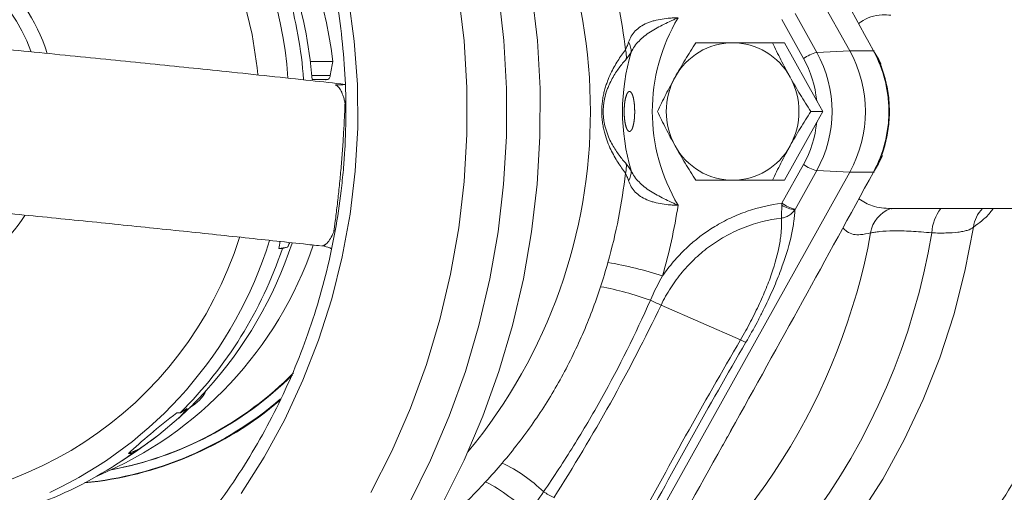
# Model space of a CAD drawing. Header units: millimetres. Extents: x -11 to 389, y 20 to 311.
# Tile 10 of 15: x 122 to 244, y 118 to 176. Entities that reach past the tile are written whole.
import ezdxf

# ---------------------------------------------------------------- set-up
doc = ezdxf.new("R2010")
doc.units = ezdxf.units.MM

msp = doc.modelspace()

# ---------------------------------------------------------------- linework, layer by layer
at = {"color": 7, "linetype": 'Continuous', "lineweight": 15}
for p, q in [((187.89, 238.43), (224.59, 172.61)), ((217.84, 177.21), (220.51, 172.42)), ((218.88, 171.67), (216.21, 176.46)), ((216.51, 173.61), (215.05, 173.61)), ((220.51, 166.43), (216.51, 173.61)), ((220.51, 172.42), (224.59, 172.61)), ((227.53, 172.61), (224.59, 172.61)), ((160.67, 171.3), (157.89, 171.3)), ((160.06, 169.06), (158.11, 169.06)), ((158.11, 169.05), (159.9, 169.05)), ((159.76, 169.02), (159.86, 169.02)), ((159.86, 169.02), (160.06, 169.06)), ((221.25, 165.11), (220.51, 166.43)), ((221.25, 165.11), (219.79, 165.11)), ((220.51, 163.79), (221.25, 165.11)), ((216.51, 156.61), (220.51, 163.79)), ((216.21, 153.76), (218.88, 158.55)), ((224.59, 157.61), (187.89, 91.79)), ((220.51, 157.8), (217.84, 153.01)), ((220.51, 157.8), (224.59, 157.61)), ((227.53, 157.61), (224.59, 157.61)), ((216.51, 156.61), (215.05, 156.61)), ((229.66, 153.11), (300.52, 153.11)), ((154.01, 148.16), (155.05, 148.33)), ((154.44, 148.16), (154.01, 148.16)), ((155.05, 148.33), (154.44, 148.16)), ((159.71, 148.48), (159.33, 148.48)), ((211.1, 136.89), (201.27, 141.18)), ((141.4, 127.87), (141.83, 127.87)), ((141.83, 127.87), (142.66, 128.4)), ((141.61, 127.2), (139.17, 125.14)), ((208.87, 123.77), (209.93, 125.68)), ((135.42, 122.81), (136.68, 123.34)), ((136.68, 123.34), (135.84, 122.81)), ((133.56, 121.26), (135.16, 122.28)), ((135.84, 122.81), (135.42, 122.81))]:
    msp.add_line(p, q, dxfattribs=at)
at = {"color": 8, "linetype": 'Continuous', "lineweight": 15}
msp.add_line((158.07, 169.56), (160.36, 169.56), dxfattribs=at)
at = {"color": 7, "linetype": 'Continuous', "lineweight": 15, "flags": 128}
for points in [[(121.34, 237.74), (125.85, 235.09), (130.18, 232.15), (134.32, 228.91), (138.24, 225.41), (141.94, 221.65), (145.39, 217.64), (148.57, 213.41), (151.49, 208.97), (154.12, 204.35), (156.45, 199.55), (158.47, 194.61), (160.17, 189.55), (161.56, 184.37), (162.61, 179.12), (163.33, 173.81), (163.71, 168.45), (163.75, 163.09), (163.45, 157.73)], [(176.23, 179.6), (176.91, 173.85), (177.25, 168.06), (177.26, 162.26), (176.92, 156.47), (176.25, 150.72), (175.24, 145.01), (173.91, 139.38), (172.24, 133.84), (170.26, 128.42), (167.96, 123.13), (165.36, 117.99)], [(185.3, 179.76), (185.97, 173.87), (186.3, 167.96), (186.29, 162.03), (185.95, 156.11), (185.26, 150.23), (184.24, 144.4), (182.89, 138.64), (181.21, 132.97), (179.21, 127.42), (176.9, 122), (174.28, 116.73)], [(228.48, 170.97), (228.19, 171.54), (227.54, 172.61)], [(227.54, 157.61), (228.17, 158.65), (228.66, 159.65)], [(163.45, 157.73), (162.82, 152.41), (161.85, 147.14), (160.55, 141.94), (158.92, 136.85), (156.98, 131.87), (154.72, 127.04), (152.17, 122.37), (149.32, 117.89)], [(159.61, 148.43), (159.61, 148.43), (159.61, 148.43), (159.61, 148.43), (159.61, 148.43), (159.61, 148.43), (159.61, 148.43), (159.61, 148.43)], [(209.96, 125.67), (209.95, 125.66), (209.91, 125.66)], [(139.17, 125.14), (136.38, 123.09), (135.16, 122.28)], [(208.9, 123.75), (208.88, 123.75), (208.84, 123.74)]]:
    msp.add_lwpolyline(points, dxfattribs=at)
at = {"color": 8, "linetype": 'Continuous', "lineweight": 15, "flags": 128}
for points in [[(107.38, 213.53), (108.59, 213.45), (112.59, 212.93), (116.53, 212.05), (120.38, 210.83), (124.12, 209.27), (127.72, 207.38), (131.14, 205.18), (134.37, 202.69), (137.38, 199.91), (140.15, 196.88), (142.66, 193.61), (144.89, 190.13), (146.82, 186.47), (148.43, 182.64), (149.73, 178.69), (150.69, 174.64), (151.31, 170.52), (151.4, 169.66)], [(181.15, 179.76), (181.82, 173.87), (182.16, 167.96), (182.15, 162.03), (181.8, 156.11), (181.12, 150.23), (180.1, 144.4), (178.75, 138.64), (177.07, 132.97), (175.07, 127.42), (172.76, 122), (170.14, 116.73)], [(239.91, 150.82), (238.85, 145.35), (237.46, 139.96), (235.74, 134.67), (233.69, 129.51), (231.33, 124.5), (228.67, 119.65), (225.7, 114.99), (222.46, 110.54), (218.95, 106.31), (215.18, 102.32), (211.18, 98.59), (206.95, 95.13), (202.51, 91.96), (197.89, 89.1), (193.1, 86.54), (188.17, 84.31), (183.1, 82.41), (177.93, 80.85), (172.67, 79.63), (167.99, 78.85)]]:
    msp.add_lwpolyline(points, dxfattribs=at)
at = {"color": 8, "linetype": 'Continuous', "lineweight": 15}
for centre, radius, start, end in [((103.77, 165.61), 51.48, 4.0332, 64.6272), ((126.53, 165.11), 66, 320.3883, 39.6117), ((104.48, 165.76), 21.87, 17.3793, 83.8926), ((104.67, 164.09), 21.48, 266.0234, 326.4953), ((230.95, 149.52), 3.81, 109.8294, 171.4098), ((240.1, 149.83), 5.36, 142.2268, 177.0342), ((243.57, 150.45), 3.68, 133.7644, 174.2876), ((152.62, 163.92), 83.29, 295.9413, 350.4491), ((149.27, 164.32), 79.2, 305.9281, 349.6529), ((104.43, 163.47), 46.81, 263.5012, 342.6977), ((104.2, 164.16), 50.9, 294.9769, 342.8365), ((131.88, 163.25), 64.84, 307.7606, 317.3462)]:
    msp.add_arc(centre, radius, start, end, dxfattribs=at)
at = {"color": 7, "linetype": 'Continuous', "lineweight": 15}
for centre, radius, start, end in [((112.79, 165.76), 48.2, 6.5954, 67.0029), ((104.06, 165.68), 20.46, 19.6284, 80.4548), ((128.89, 165.14), 68.39, 6.355, 15.8068), ((106.42, 165.13), 51.84, 4.3287, 18.7564), ((104.08, 165.13), 53.13, 4.2319, 16.2339), ((222.82, 165.11), 22.64, 149.2014, 210.7986), ((195.29, 172.5), 2.28, 358.104, 30.833), ((210.17, 165.44), 8.17, 90.3902, 151.3447), ((210.06, 165.44), 8.17, 28.6553, 89.6098), ((222.34, 165.11), 25.84, 163.5511, 196.4489), ((194.3, 171.92), 2.68, 352.955, 17.1163), ((222.11, 166.79), 5.85, 105.8334, 123.5039), ((207.35, 165.11), 15.06, 330.9571, 29.0429), ((211.09, 165.11), 15.45, 330.9571, 29.0429), ((227.53, 172.51), 0.0932, 32.8611, 92.8109), ((207.13, 165.13), 13.44, 5.5333, 29.0928), ((210.66, 165.11), 8.75, 150.9571, 209.0429), ((209.57, 165.11), 8.75, 330.9571, 29.0429), ((207.13, 165.08), 13.44, 330.9072, 354.4667), ((210.17, 164.77), 8.17, 208.6553, 269.6098), ((210.06, 164.77), 8.17, 270.3902, 331.3447), ((194.3, 158.29), 2.68, 342.8837, 7.045), ((222.11, 163.42), 5.85, 236.4961, 254.1666), ((128.89, 165.07), 68.39, 344.1932, 353.645), ((195.29, 157.72), 2.28, 329.167, 1.896), ((227.53, 157.7), 0.0932, 267.2011, 327.0588), ((129.85, 165.06), 74.42, 344.1908, 351.0765), ((218.15, 156.42), 3.49, 235.9224, 264.3585), ((219.44, 158.64), 5.85, 236.4961, 254.1666), ((113.02, 164.15), 47.84, 292.8601, 340.9887), ((107.49, 164.68), 50.69, 317.7544, 341.7991), ((105.38, 164.59), 51.73, 314.7881, 341.485), ((158.95, 145.04), 3.46, 63.4165, 78.9316), ((185.92, 96.19), 51.02, 72.2716, 80.0963), ((187.43, 107.73), 36.27, 69.8227, 79.9061), ((206.73, 155.26), 15.1, 243.283, 248.8345), ((213.9, 141.91), 5.75, 240.7994, 248.1474), ((125.29, 163.11), 43.04, 280.7313, 315.1944), ((125.44, 163.03), 42.95, 280.4602, 314.7734), ((108.44, 163.92), 49.48, 314.3172, 317.6687), ((140.63, 132.82), 4.92, 298.883, 333.1029), ((125.82, 162.78), 43.79, 275.4369, 310.3309), ((125.68, 162.79), 43.79, 275.7051, 310.6713), ((108.62, 163.74), 49.23, 312.0801, 314.3163), ((107.31, 162.36), 48.77, 278.0312, 305.8059), ((172.59, 103.15), 20.59, 46.5816, 63.9427), ((170.89, 102.17), 19.22, 42.8374, 63.153), ((193.44, 128.07), 12.01, 236.0905, 243.0472)]:
    msp.add_arc(centre, radius, start, end, dxfattribs=at)
for major_axis, ratio, start_param, end_param in [((78.09, 29.93), 0.536678, 2.838985, 2.856857), ((102.67, 50), 0.120361, 2.621294, 2.776791)]:
    msp.add_ellipse((233.47, 165.11), major_axis=major_axis, ratio=ratio, start_param=start_param, end_param=end_param, dxfattribs=at)
for points, knots in [([(131.5, 228.99), (132.39, 228.3), (134.56, 226.6), (137.81, 223.61), (141.26, 220.07), (144.48, 216.3), (147.46, 212.34), (150.2, 208.19), (152.68, 203.86), (154.9, 199.39), (156.84, 194.78), (158.5, 190.05), (159.86, 185.23), (160.93, 180.32), (161.71, 175.36), (162.18, 170.35), (162.34, 165.33), (162.23, 161.17), (162.04, 158.71), (161.98, 157.91)], [0, 0, 0, 0, 0.042404, 0.104298, 0.166187, 0.228071, 0.289949, 0.351823, 0.413693, 0.475558, 0.537419, 0.599277, 0.661132, 0.722984, 0.784834, 0.846682, 0.908529, 0.970375, 1, 1, 1, 1]), ([(227.53, 172.61), (224.62, 177.93), (221.7, 183.26), (215.83, 193.91), (212.87, 199.23), (209.91, 204.56)], [0, 0, 0, 0, 0.5, 0.5, 1, 1, 1, 1]), ([(197.24, 173.67), (197.33, 173.93), (197.45, 174.18), (197.72, 174.64), (197.89, 174.86), (198.27, 175.26), (198.49, 175.44), (198.96, 175.76), (199.23, 175.9), (199.65, 176.08), (199.8, 176.14), (200.1, 176.24), (200.26, 176.29), (200.73, 176.42), (201.05, 176.48), (201.72, 176.59), (202.05, 176.63), (202.55, 176.67), (202.71, 176.68), (203.04, 176.69), (203.21, 176.7), (203.37, 176.7)], [0, 0, 0, 0, 0.125, 0.125, 0.25, 0.25, 0.375, 0.375, 0.5, 0.5, 0.5625, 0.5625, 0.625, 0.625, 0.75, 0.75, 0.875, 0.875, 0.9375, 0.9375, 1, 1, 1, 1]), ([(197.56, 172.42), (197.81, 172.94), (198.13, 173.4), (198.74, 174.03), (198.96, 174.23), (199.43, 174.61), (199.69, 174.79), (200.22, 175.13), (200.49, 175.29), (201.05, 175.6), (201.34, 175.75), (201.92, 176.04), (202.21, 176.17), (202.65, 176.38), (202.79, 176.44), (203.08, 176.57), (203.23, 176.64), (203.37, 176.7)], [0, 0, 0, 0, 0.25, 0.25, 0.375, 0.375, 0.5, 0.5, 0.625, 0.625, 0.75, 0.75, 0.875, 0.875, 0.9375, 0.9375, 1, 1, 1, 1]), ([(117.95, 173.02), (121.39, 172.68), (128.29, 172), (138.17, 171.01), (148.13, 169.98), (156.22, 169.12), (160.8, 168.62), (162.2, 168.46)], [0, 0, 0, 0, 0.212355, 0.425468, 0.638737, 0.889452, 1, 1, 1, 1]), ([(196.86, 172.71), (196.93, 172.84), (196.99, 173), (197.11, 173.32), (197.18, 173.49), (197.24, 173.67)], [0, 0, 0, 0, 0.5, 0.5, 1, 1, 1, 1]), ([(203, 169.36), (203.2, 169.72), (203.41, 170.08), (203.83, 170.8), (204.04, 171.15), (204.68, 172.21), (205.12, 172.91), (205.57, 173.61)], [0, 0, 0, 0, 0.25, 0.25, 0.5, 0.5, 1, 1, 1, 1]), ([(205.57, 173.61), (206.28, 173.61), (207.02, 173.61), (208.53, 173.61), (209.31, 173.61), (210.11, 173.61)], [0, 0, 0, 0, 0.5, 0.5, 1, 1, 1, 1]), ([(210.11, 173.61), (210.51, 173.61), (210.92, 173.61), (211.75, 173.61), (212.16, 173.61), (213.4, 173.61), (214.22, 173.61), (215.05, 173.61)], [0, 0, 0, 0, 0.25, 0.25, 0.5, 0.5, 1, 1, 1, 1]), ([(215.05, 173.61), (215.38, 172.91), (215.72, 172.21), (216.44, 170.8), (216.82, 170.08), (217.22, 169.36)], [0, 0, 0, 0, 0.5, 0.5, 1, 1, 1, 1]), ([(196.86, 157.5), (196.54, 157.91), (196.23, 158.35), (195.62, 159.3), (195.32, 159.82), (194.91, 160.69), (194.77, 161), (194.52, 161.67), (194.4, 162.03), (194.24, 162.61), (194.19, 162.82), (194.11, 163.23), (194.07, 163.45), (194, 163.9), (193.98, 164.13), (193.94, 164.6), (193.93, 164.84), (193.93, 165.32), (193.94, 165.56), (193.97, 166.03), (194, 166.26), (194.06, 166.72), (194.1, 166.93), (194.18, 167.35), (194.23, 167.55), (194.33, 167.94), (194.39, 168.13), (194.51, 168.5), (194.57, 168.67), (194.76, 169.17), (194.89, 169.48), (195.17, 170.07), (195.31, 170.35), (195.61, 170.88), (195.76, 171.13), (196.22, 171.86), (196.54, 172.3), (196.86, 172.71)], [0, 0, 0, 0, 0.125, 0.125, 0.25, 0.25, 0.3125, 0.3125, 0.375, 0.375, 0.40625, 0.40625, 0.4375, 0.4375, 0.46875, 0.46875, 0.5, 0.5, 0.53125, 0.53125, 0.5625, 0.5625, 0.59375, 0.59375, 0.625, 0.625, 0.65625, 0.65625, 0.6875, 0.6875, 0.75, 0.75, 0.8125, 0.8125, 0.875, 0.875, 1, 1, 1, 1]), ([(227.53, 157.61), (228.16, 158.75), (228.63, 159.96), (229.11, 161.86), (229.23, 162.51), (229.4, 163.81), (229.44, 164.46), (229.44, 165.76), (229.39, 166.42), (229.27, 167.4), (229.22, 167.73), (229.1, 168.37), (229.03, 168.69), (228.63, 170.26), (228.16, 171.46), (227.53, 172.61)], [0, 0, 0, 0, 0.25, 0.25, 0.375, 0.375, 0.5, 0.5, 0.625, 0.625, 0.6875, 0.6875, 0.75, 0.75, 1, 1, 1, 1]), ([(227.58, 157.67), (227.79, 158.05), (228.35, 159.06), (228.96, 160.86), (229.41, 162.98), (229.55, 165.17), (229.4, 167.34), (228.93, 169.46), (228.33, 171.22), (227.78, 172.19), (227.58, 172.55)], [0, 0, 0, 0, 0.085441, 0.224221, 0.364462, 0.503394, 0.64341, 0.78241, 0.921562, 1, 1, 1, 1]), ([(196.96, 171.59), (196.66, 171.26), (196.36, 170.9), (195.93, 170.3), (195.79, 170.1), (195.5, 169.66), (195.37, 169.43), (195.1, 168.94), (194.97, 168.69), (194.78, 168.27), (194.72, 168.12), (194.6, 167.81), (194.54, 167.65), (194.38, 167.15), (194.29, 166.79), (194.18, 166.18), (194.16, 165.97), (194.12, 165.53), (194.11, 165.31), (194.11, 164.86), (194.12, 164.64), (194.16, 164.2), (194.19, 163.99), (194.3, 163.39), (194.39, 163.03), (194.61, 162.36), (194.73, 162.06), (194.98, 161.5), (195.11, 161.24), (195.51, 160.52), (195.79, 160.1), (196.37, 159.31), (196.66, 158.96), (196.96, 158.62)], [0, 0, 0, 0, 0.125, 0.125, 0.1875, 0.1875, 0.25, 0.25, 0.3125, 0.3125, 0.34375, 0.34375, 0.375, 0.375, 0.4375, 0.4375, 0.46875, 0.46875, 0.5, 0.5, 0.53125, 0.53125, 0.5625, 0.5625, 0.625, 0.625, 0.6875, 0.6875, 0.75, 0.75, 0.875, 0.875, 1, 1, 1, 1]), ([(160.36, 169.56), (160.34, 169.47), (160.32, 169.4), (160.27, 169.28), (160.25, 169.23), (160.17, 169.12), (160.12, 169.08), (160.06, 169.06)], [0, 0, 0, 0, 0.25, 0.25, 0.5, 0.5, 1, 1, 1, 1]), ([(200.83, 165.11), (201.16, 165.8), (201.5, 166.5), (202.22, 167.92), (202.6, 168.63), (203, 169.36)], [0, 0, 0, 0, 0.5, 0.5, 1, 1, 1, 1]), ([(217.22, 169.36), (217.42, 169), (217.63, 168.63), (218.05, 167.92), (218.26, 167.56), (218.9, 166.5), (219.34, 165.8), (219.79, 165.11)], [0, 0, 0, 0, 0.25, 0.25, 0.5, 0.5, 1, 1, 1, 1]), ([(162.19, 166.16), (162.19, 166.17), (162.18, 166.17), (162.18, 166.18), (162.18, 166.2), (162.17, 166.24), (162.16, 166.28), (162.15, 166.34), (162.13, 166.39), (162.1, 166.52), (162.08, 166.6), (162.01, 166.84), (161.97, 166.98), (161.82, 167.38), (161.72, 167.6), (161.5, 167.97), (161.4, 168.11), (161.24, 168.26), (161.19, 168.31), (161.09, 168.37), (161.04, 168.39), (161, 168.4)], [0, 0, 0, 0, 0.003906, 0.003906, 0.007812, 0.015625, 0.03125, 0.03125, 0.0625, 0.0625, 0.125, 0.125, 0.25, 0.25, 0.5, 0.5, 0.75, 0.75, 0.875, 0.875, 1, 1, 1, 1]), ([(161, 168.4), (161, 168.4), (161, 168.4), (161, 168.4), (161.19, 168.4), (161.37, 168.4), (161.56, 168.4), (161.67, 168.4), (161.78, 168.4), (161.89, 168.4)], [-0.000000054, -0.000000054, -0.000000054, -0.000000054, 0, 0, 0, 0.002168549, 0.002168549, 0.002168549, 0.003457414, 0.003457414, 0.003457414, 0.003457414]), ([(162.2, 168.46), (162.06, 168.44), (161.78, 168.38), (161.59, 168.39), (161.63, 168.39), (161.63, 168.39)], [0, 0, 0, 0, 0.457914, 0.89845, 1, 1, 1, 1]), ([(196.82, 166.57), (196.91, 166.9), (196.94, 167.01), (197.01, 167.21), (197.06, 167.31), (197.14, 167.44), (197.17, 167.48), (197.24, 167.54), (197.28, 167.56), (197.36, 167.58), (197.4, 167.58), (197.48, 167.54), (197.52, 167.51), (197.62, 167.4), (197.67, 167.3), (197.75, 167.1), (197.79, 166.99), (197.87, 166.66), (197.91, 166.43), (197.97, 165.97), (197.99, 165.74), (198, 165.27), (198.01, 165.04), (197.99, 164.57), (197.98, 164.34), (197.93, 163.88), (197.89, 163.65), (197.81, 163.32), (197.78, 163.21), (197.71, 163), (197.66, 162.9), (197.57, 162.76), (197.54, 162.73), (197.47, 162.66), (197.43, 162.64), (197.34, 162.63), (197.3, 162.64), (197.23, 162.69), (197.19, 162.72), (197.1, 162.83), (197.05, 162.93), (196.96, 163.12), (196.93, 163.23), (196.84, 163.56), (196.8, 163.79), (196.74, 164.25), (196.72, 164.48), (196.7, 164.95), (196.7, 165.18), (196.72, 165.65), (196.73, 165.88), (196.79, 166.34), (196.82, 166.57), (196.91, 166.9)], [-0.0625, -0.0625, 0, 0, 0.03125, 0.03125, 0.0625, 0.0625, 0.078125, 0.078125, 0.09375, 0.09375, 0.109375, 0.109375, 0.125, 0.125, 0.15625, 0.15625, 0.1875, 0.1875, 0.25, 0.25, 0.3125, 0.3125, 0.375, 0.375, 0.4375, 0.4375, 0.5, 0.5, 0.53125, 0.53125, 0.5625, 0.5625, 0.578125, 0.578125, 0.59375, 0.59375, 0.609375, 0.609375, 0.625, 0.625, 0.65625, 0.65625, 0.6875, 0.6875, 0.75, 0.75, 0.8125, 0.8125, 0.875, 0.875, 0.9375, 0.9375, 1, 1, 1.03125, 1.03125]), ([(160.8, 150.23), (160.8, 150.23), (160.8, 150.23), (160.8, 150.24), (160.8, 150.26), (160.8, 150.29), (160.81, 150.35), (160.83, 150.47), (160.86, 150.72), (160.89, 150.94), (160.95, 151.39), (160.99, 151.69), (161.11, 152.61), (161.19, 153.25), (161.3, 154.25), (161.34, 154.58), (161.42, 155.27), (161.45, 155.62), (161.56, 156.68), (161.63, 157.38), (161.72, 158.45), (161.75, 158.81), (161.81, 159.52), (161.83, 159.88), (161.91, 160.95), (161.96, 161.65), (162.02, 162.68), (162.04, 163.02), (162.08, 163.68), (162.09, 164.01), (162.14, 164.96), (162.16, 165.57), (162.19, 166.16)], [0, 0, 0, 0, 0.000977, 0.000977, 0.001953, 0.003906, 0.007812, 0.015625, 0.03125, 0.0625, 0.0625, 0.125, 0.125, 0.25, 0.25, 0.3125, 0.3125, 0.375, 0.375, 0.5, 0.5, 0.5625, 0.5625, 0.625, 0.625, 0.75, 0.75, 0.8125, 0.8125, 0.875, 0.875, 1, 1, 1, 1]), ([(203, 160.86), (202.8, 161.22), (202.6, 161.58), (202.22, 162.3), (202.04, 162.65), (201.5, 163.71), (201.16, 164.41), (200.83, 165.11)], [0, 0, 0, 0, 0.25, 0.25, 0.5, 0.5, 1, 1, 1, 1]), ([(219.79, 165.11), (219.34, 164.41), (218.9, 163.71), (218.04, 162.3), (217.63, 161.58), (217.22, 160.86)], [0, 0, 0, 0, 0.5, 0.5, 1, 1, 1, 1]), ([(205.57, 156.61), (205.12, 157.3), (204.68, 158), (203.82, 159.42), (203.41, 160.13), (203, 160.86)], [0, 0, 0, 0, 0.5, 0.5, 1, 1, 1, 1]), ([(217.22, 160.86), (217.02, 160.5), (216.82, 160.13), (216.44, 159.42), (216.26, 159.06), (215.72, 158), (215.38, 157.3), (215.05, 156.61)], [0, 0, 0, 0, 0.25, 0.25, 0.5, 0.5, 1, 1, 1, 1]), ([(161.98, 157.91), (161.89, 157.04), (161.65, 154.5), (161.01, 150.33), (159.97, 145.42), (158.63, 140.59), (157, 135.85), (155.09, 131.23), (152.89, 126.75), (150.44, 122.41), (147.72, 118.24), (144.76, 114.26), (141.56, 110.48), (138.13, 106.92), (135.08, 104.07), (133.11, 102.5), (132.42, 101.96)], [0, 0, 0, 0, 0.03983, 0.116387, 0.192953, 0.269521, 0.34609, 0.422662, 0.499237, 0.575816, 0.652399, 0.728986, 0.805579, 0.882177, 0.958782, 1, 1, 1, 1]), ([(197.24, 156.55), (197.18, 156.73), (197.11, 156.9), (196.99, 157.22), (196.93, 157.37), (196.86, 157.5)], [0, 0, 0, 0, 0.5, 0.5, 1, 1, 1, 1]), ([(197.56, 157.79), (197.81, 157.27), (198.13, 156.81), (198.74, 156.18), (198.96, 155.98), (199.43, 155.61), (199.69, 155.43), (200.22, 155.09), (200.49, 154.93), (201.05, 154.62), (201.34, 154.47), (201.92, 154.18), (202.21, 154.04), (202.65, 153.84), (202.79, 153.77), (203.08, 153.64), (203.23, 153.58), (203.37, 153.51)], [0, 0, 0, 0, 0.25, 0.25, 0.375, 0.375, 0.5, 0.5, 0.625, 0.625, 0.75, 0.75, 0.875, 0.875, 0.9375, 0.9375, 1, 1, 1, 1]), ([(209.91, 125.66), (212.87, 130.98), (215.83, 136.31), (221.7, 146.96), (224.62, 152.28), (227.53, 157.61)], [0, 0, 0, 0, 0.5, 0.5, 1, 1, 1, 1]), ([(197.24, 156.55), (197.33, 156.29), (197.45, 156.04), (197.72, 155.57), (197.89, 155.35), (198.27, 154.95), (198.49, 154.77), (198.96, 154.46), (199.23, 154.32), (199.65, 154.13), (199.8, 154.08), (200.1, 153.97), (200.26, 153.93), (200.73, 153.8), (201.05, 153.73), (201.72, 153.63), (202.05, 153.59), (202.55, 153.55), (202.71, 153.54), (203.04, 153.52), (203.21, 153.52), (203.37, 153.51)], [0, 0, 0, 0, 0.125, 0.125, 0.25, 0.25, 0.375, 0.375, 0.5, 0.5, 0.5625, 0.5625, 0.625, 0.625, 0.75, 0.75, 0.875, 0.875, 0.9375, 0.9375, 1, 1, 1, 1]), ([(205.57, 156.61), (206.28, 156.61), (207.02, 156.61), (208.53, 156.61), (209.31, 156.61), (210.11, 156.61)], [0, 0, 0, 0, 0.5, 0.5, 1, 1, 1, 1]), ([(210.11, 156.61), (210.51, 156.61), (210.92, 156.61), (211.75, 156.61), (212.16, 156.61), (213.4, 156.61), (214.22, 156.61), (215.05, 156.61)], [0, 0, 0, 0, 0.25, 0.25, 0.5, 0.5, 1, 1, 1, 1]), ([(201.45, 144.78), (201.88, 145.4), (202.33, 145.99), (203.06, 146.84), (203.31, 147.12), (203.83, 147.67), (204.1, 147.93), (205.46, 149.22), (206.64, 150.12), (208.54, 151.27), (209.19, 151.62), (210.54, 152.25), (211.22, 152.53), (213.31, 153.25), (214.74, 153.58), (216.21, 153.76)], [0, 0, 0, 0, 0.125, 0.125, 0.1875, 0.1875, 0.25, 0.25, 0.5, 0.5, 0.625, 0.625, 0.75, 0.75, 1, 1, 1, 1]), ([(216.2, 153.53), (216.19, 153.36), (216.19, 153.2), (216.18, 152.88), (216.17, 152.73), (216.16, 152.46), (216.16, 152.33), (216.15, 152.1), (216.15, 152), (216.15, 151.92)], [0, 0, 0, 0, 0.25, 0.25, 0.5, 0.5, 0.75, 0.75, 1, 1, 1, 1]), ([(114.42, 153.1), (117.51, 152.8), (123.71, 152.19), (132.63, 151.29), (141.23, 150.41), (149.37, 149.55), (155.36, 148.91), (158.46, 148.57), (159.17, 148.49)], [0, 0, 0, 0, 0.188455, 0.377568, 0.566908, 0.756045, 0.944548, 1, 1, 1, 1]), ([(183.39, 78.76), (185.04, 78.99), (188.36, 79.47), (193.3, 80.58), (198.2, 81.99), (203.01, 83.7), (207.71, 85.7), (212.29, 87.99), (216.72, 90.56), (221, 93.41), (225.1, 96.51), (229.01, 99.86), (232.72, 103.45), (236.22, 107.27), (239.48, 111.3), (242.51, 115.52), (245.28, 119.92), (247.79, 124.49), (250.03, 129.2), (251.99, 134.05), (253.66, 139.01), (255.03, 144.06), (256.05, 148.77), (256.47, 151.8), (256.66, 153.11)], [0, 0, 0, 0, 0.04499, 0.0909, 0.136815, 0.182736, 0.228666, 0.274605, 0.320556, 0.36652, 0.412497, 0.458488, 0.504493, 0.550513, 0.596548, 0.642597, 0.68866, 0.734737, 0.780826, 0.826926, 0.873037, 0.919157, 0.965286, 1, 1, 1, 1]), ([(217.81, 152.95), (217.8, 152.51), (217.76, 152.03), (217.62, 151.01), (217.52, 150.47), (217.14, 148.72), (216.77, 147.44), (216.13, 145.66), (215.99, 145.3), (215.71, 144.56), (215.56, 144.19), (215.08, 143.05), (214.73, 142.27), (214.16, 141.07), (213.96, 140.66), (213.56, 139.85), (213.35, 139.44), (212.7, 138.22), (212.24, 137.4), (211.76, 136.57)], [0, 0, 0, 0, 0.125, 0.125, 0.25, 0.25, 0.5, 0.5, 0.5625, 0.5625, 0.625, 0.625, 0.75, 0.75, 0.8125, 0.8125, 0.875, 0.875, 1, 1, 1, 1]), ([(217.81, 152.95), (217.71, 152.81), (217.61, 152.69), (217.36, 152.46), (217.23, 152.35), (216.94, 152.18), (216.79, 152.1), (216.47, 151.99), (216.31, 151.95), (216.15, 151.92)], [0, 0, 0, 0, 0.25, 0.25, 0.5, 0.5, 0.75, 0.75, 1, 1, 1, 1]), ([(229.66, 153.12), (229.69, 153.11), (229.73, 153.1), (229.78, 153.11), (229.8, 153.11)], [0, 0, 0, 0, 0.5949503, 1, 1, 1, 1]), ([(229.79, 153.06), (229.78, 153.06), (229.76, 153.06), (229.79, 153.06), (229.8, 153.06)], [0, 0, 0, 0, 0.618315, 1, 1, 1, 1]), ([(216.15, 151.92), (214.56, 151.73), (213.03, 151.34), (210.81, 150.48), (210.08, 150.14), (208.69, 149.38), (208.02, 148.96), (206.74, 148.04), (206.12, 147.54), (205.24, 146.72), (204.96, 146.44), (204.4, 145.85), (204.14, 145.56), (203.37, 144.63), (202.89, 143.98), (202.02, 142.62), (201.62, 141.91), (201.27, 141.18)], [0, 0, 0, 0, 0.25, 0.25, 0.375, 0.375, 0.5, 0.5, 0.625, 0.625, 0.6875, 0.6875, 0.75, 0.75, 0.875, 0.875, 1, 1, 1, 1]), ([(211.1, 136.89), (211.54, 137.64), (211.95, 138.39), (212.54, 139.5), (212.73, 139.88), (213.09, 140.62), (213.27, 140.99), (213.78, 142.09), (214.08, 142.8), (214.5, 143.84), (214.63, 144.18), (214.87, 144.86), (214.98, 145.19), (215.52, 146.82), (215.81, 148), (216.02, 149.34), (216.06, 149.6), (216.11, 150.11), (216.13, 150.35), (216.18, 151.07), (216.17, 151.51), (216.15, 151.92)], [0, 0, 0, 0, 0.125, 0.125, 0.1875, 0.1875, 0.25, 0.25, 0.375, 0.375, 0.4375, 0.4375, 0.5, 0.5, 0.75, 0.75, 0.8125, 0.8125, 0.875, 0.875, 1, 1, 1, 1]), ([(159.26, 148.48), (159.26, 148.48), (159.26, 148.48), (159.26, 148.48), (159.27, 148.48), (159.27, 148.48), (159.28, 148.48), (159.29, 148.48), (159.31, 148.48), (159.32, 148.48), (159.36, 148.48), (159.38, 148.48), (159.46, 148.5), (159.52, 148.52), (159.69, 148.61), (159.82, 148.71), (160.09, 148.98), (160.23, 149.16), (160.51, 149.61), (160.65, 149.89), (160.8, 150.23)], [0, 0, 0, 0, 0.001953, 0.001953, 0.003906, 0.007813, 0.015625, 0.03125, 0.03125, 0.0625, 0.0625, 0.125, 0.125, 0.25, 0.25, 0.5, 0.5, 0.75, 0.75, 1, 1, 1, 1]), ([(234.75, 150.1), (233.84, 150.19), (232.98, 150.26), (231.8, 150.32), (231.42, 150.33), (230.69, 150.35), (230.34, 150.35), (229.37, 150.34), (228.81, 150.31), (228.09, 150.24), (227.87, 150.21), (227.49, 150.16), (227.32, 150.12), (227.18, 150.09)], [0, 0, 0, 0, 0.25, 0.25, 0.375, 0.375, 0.5, 0.5, 0.75, 0.75, 0.875, 0.875, 1, 1, 1, 1]), ([(239.91, 150.82), (239.7, 150.64), (239.44, 150.51), (238.95, 150.36), (238.78, 150.32), (238.39, 150.24), (238.18, 150.21), (237.53, 150.14), (237.04, 150.1), (236.23, 150.08), (235.94, 150.08), (235.36, 150.08), (235.06, 150.09), (234.75, 150.1)], [0, 0, 0, 0, 0.25, 0.25, 0.375, 0.375, 0.5, 0.5, 0.75, 0.75, 0.875, 0.875, 1, 1, 1, 1]), ([(155.37, 148.91), (155.29, 148.76), (155.18, 148.55), (155.08, 148.38), (155.05, 148.33)], [0, 0, 0, 0, 0.73245, 1, 1, 1, 1]), ([(181.63, 121.64), (182.98, 123.24), (184.26, 124.89), (186.64, 128.32), (187.75, 130.09), (189.79, 133.76), (190.72, 135.64), (192.39, 139.47), (193.13, 141.44), (193.78, 143.44)], [0, 0, 0, 0, 0.25, 0.25, 0.5, 0.5, 0.75, 0.75, 1, 1, 1, 1]), ([(199.94, 141.77), (198.11, 137.62), (196.1, 133.57), (192.79, 127.64), (191.64, 125.69), (189.26, 121.85), (188.02, 119.96), (186.74, 118.1)], [0, 0, 0, 0, 0.5, 0.5, 0.75, 0.75, 1, 1, 1, 1]), ([(201.27, 141.18), (199.3, 137.07), (197.21, 133.03), (192.78, 125.09), (190.44, 121.19), (187.99, 117.36)], [0, 0, 0, 0, 0.5, 0.5, 1, 1, 1, 1]), ([(197.81, 113.08), (199.93, 117.04), (202.09, 121.02), (206.52, 128.96), (208.79, 132.93), (211.1, 136.89)], [0, 0, 0, 0, 0.5, 0.5, 1, 1, 1, 1]), ([(142.66, 128.4), (142.57, 128.26), (142.45, 128.11), (142.2, 127.82), (142.11, 127.72), (141.89, 127.48), (141.77, 127.35), (141.61, 127.2)], [0, 0, 0, 0, 0.5, 0.5, 0.75, 0.75, 1, 1, 1, 1]), ([(139.17, 125.14), (138.92, 124.94), (138.68, 124.77), (138.23, 124.44), (138.02, 124.29), (137.41, 123.85), (137.04, 123.59), (136.68, 123.34)], [0, 0, 0, 0, 0.25, 0.25, 0.5, 0.5, 1, 1, 1, 1]), ([(190.82, 91.79), (193.85, 97.11), (196.87, 102.44), (202.88, 113.09), (205.87, 118.42), (208.84, 123.74)], [0, 0, 0, 0, 0.5, 0.5, 1, 1, 1, 1])]:
    msp.add_open_spline(points, degree=3, knots=knots, dxfattribs=at)
at = {"color": 8, "linetype": 'Continuous', "lineweight": 15}
for points, knots in [([(229.69, 177), (229.32, 177.03), (227.99, 177.12), (226.67, 176.7), (225.77, 176.02), (225.69, 175.95)], [0, 0, 0, 0, 0.256617, 0.933548, 1, 1, 1, 1]), ([(225.71, 154.3), (226.27, 153.96), (227.5, 153.21), (228.89, 153.15), (229.66, 153.12)], [0, 0, 0, 0, 0.4491261, 1, 1, 1, 1]), ([(242.35, 153.11), (242.22, 152.94), (241.75, 152.31), (240.93, 151.56), (240.25, 151.07), (239.91, 150.82)], [0, 0, 0, 0, 0.154148, 0.575991, 1, 1, 1, 1]), ([(227.18, 150.09), (226.76, 150), (225.73, 149.79), (224.56, 149.91), (223.92, 150.57), (223.75, 150.73)], [0, 0, 0, 0, 0.342479, 0.834916, 1, 1, 1, 1])]:
    msp.add_open_spline(points, degree=3, knots=knots, dxfattribs=at)
at = {"color": 7, "linetype": 'Continuous', "lineweight": 15}
for points in [[(197.56, 172.42), (197.35, 172.1), (197.15, 171.81), (196.96, 171.59)], [(160.36, 169.56), (160.47, 170.15), (160.57, 170.73), (160.67, 171.3)], [(196.96, 158.62), (197.15, 158.41), (197.35, 158.12), (197.56, 157.79)], [(216.21, 153.76), (216.2, 153.68), (216.2, 153.61), (216.2, 153.53)], [(217.84, 153.01), (217.83, 152.99), (217.82, 152.97), (217.81, 152.95)], [(193.78, 143.44), (194.11, 144.43), (194.41, 145.44), (194.69, 146.45)], [(201.45, 144.78), (200.9, 143.81), (200.39, 142.8), (199.94, 141.77)], [(211.76, 136.57), (207.17, 128.7), (202.77, 120.82), (198.57, 112.92)], [(208.84, 123.74), (209.19, 124.38), (209.55, 125.02), (209.91, 125.66)], [(179.56, 119.31), (180.27, 120.08), (180.96, 120.85), (181.63, 121.64)], [(186.74, 118.1), (186.1, 117.18), (185.52, 116.22), (184.98, 115.24)]]:
    msp.add_open_spline(points, degree=3, dxfattribs=at)

doc.saveas('drawing.dxf')
